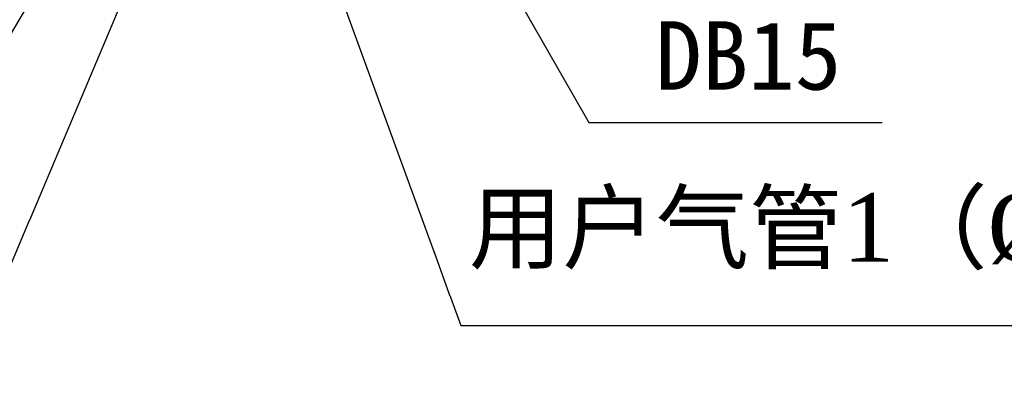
# Model space of a CAD drawing. Header units: millimetres. Extents: x 559 to 1365, y 424 to 1103.
# Tile 6 of 85: x 746 to 804, y 640 to 662. Entities that reach past the tile are written whole.
import ezdxf

# ---------------------------------------------------------------- set-up
doc = ezdxf.new("R2010")
doc.units = ezdxf.units.MM
doc.layers.add('C5直径', color=7, linetype='Continuous')
doc.styles.get("Standard").update_dxf_attribs({"font": 'times.ttf'})
doc.dimstyles.new('副本 (2) (3) ISO-25', dxfattribs={"dimtxt": 5, "dimasz": 2.4, "dimexe": 1, "dimexo": 0, "dimgap": 1.524, "dimtad": 1, "dimtoh": 1, "dimdec": 1, "dimlfac": 4, "dimdsep": 46, "dimtxsty": 'Standard', "dimcen": 2.5, "dimazin": 2, "dimtfac": 1, "dimtdec": 3, "dimtmove": 0, "dimatfit": 3, "dimfxl": 1, "dimtzin": 0, "dimarcsym": 0})

msp = doc.modelspace()

# ---------------------------------------------------------------- texts
at = {"layer": 'C5直径', "color": 7, "insert": (783.3457, 661.7364), "char_height": 4, "attachment_point": 1}
msp.add_mtext('{\\f宋体|b0|i0|c134|p2;DB15}', dxfattribs=at)
at = {"layer": 'C5直径', "color": 7, "char_height": 4, "attachment_point": 1, "bg_fill": 2}
for s, insert in [('{\\f宋体|b0|i0|c134|p2;用户气管}1{\\f宋体|b0|i0|c134|p2;（}%%C6 {\\f宋体|b0|i0|c134|p2;黑）}', (772.4656, 651.6815)), ('{\\f宋体|b0|i0|c134|p2;用户气管}2{\\f宋体|b0|i0|c134|p2;（}%%C4{\\f宋体|b0|i0|c134|p2;）}', (703.8134, 648.0716))]:
    msp.add_mtext(s, dxfattribs=dict(at, insert=insert))

# ---------------------------------------------------------------- leaders
for points in [[(760.6472, 686.1177), (739.4199, 650.5165), (693.8274, 650.5165)], [(766.5994, 678.3002), (779.468, 655.8116), (796.6179, 655.8116)]]:
    msp.add_leader(points, dimstyle='副本 (2) (3) ISO-25', override={"dimgap": 1.524, "dimtad": 0})

# ---------------------------------------------------------------- next in the draw order: leaders
for points in [[(759.9652, 681.3299), (742.6449, 640.3322), (701.653, 640.3322)], [(760.9005, 674.3926), (771.9792, 643.9566), (816.4422, 643.9566)]]:
    msp.add_leader(points, dimstyle='副本 (2) (3) ISO-25', override={"dimgap": 1.524, "dimtad": 0})

doc.saveas('drawing.dxf')
